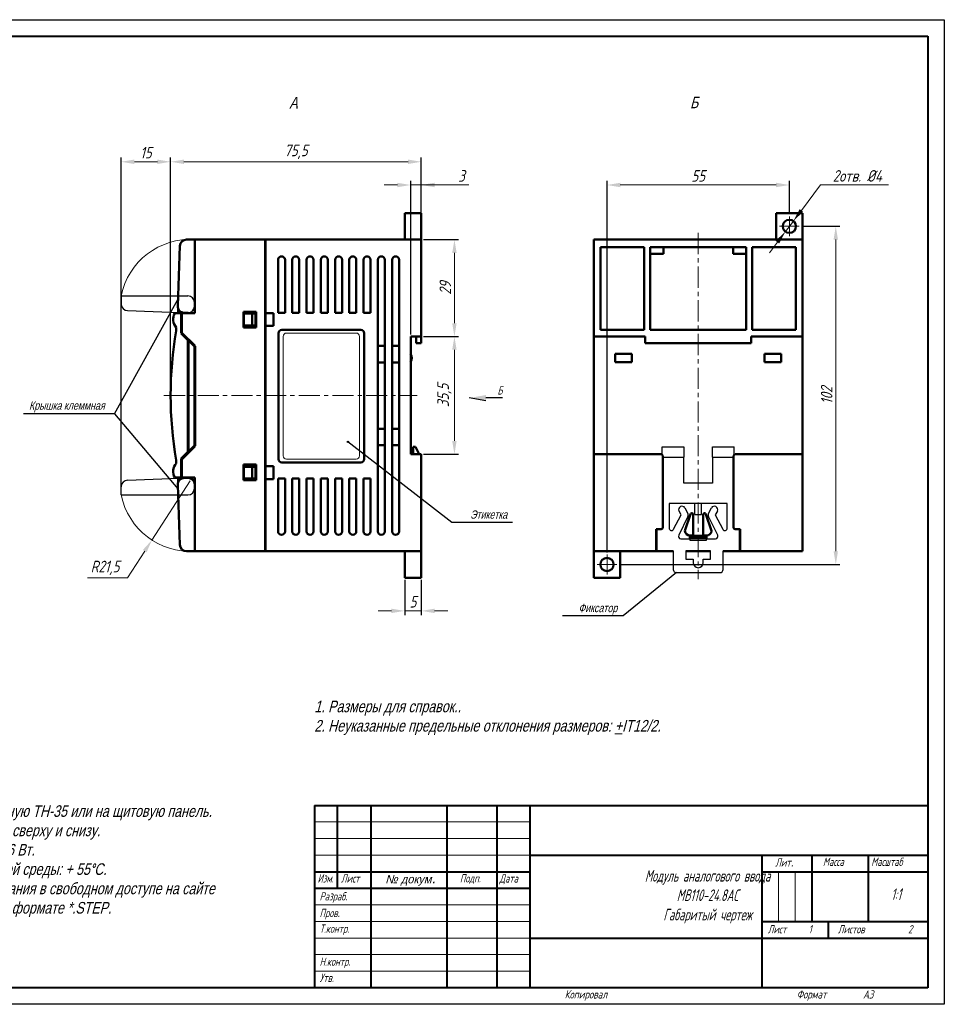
# Model space of a CAD drawing. Header units: millimetres. Extents: x 2171 to 3064, y 1134 to 1531.
# Tile 16 of 43: x 2312 to 2591, y 1134 to 1431. Entities that reach past the tile are written whole.
import ezdxf
from ezdxf.lldxf.tags import DXFTag

# ---------------------------------------------------------------- set-up
doc = ezdxf.new("R2010")
doc.units = ezdxf.units.MM
doc.linetypes.add('CENTER', pattern=[10.16, 6.35, -1.27, 1.27, -1.27])
doc.linetypes.add('K5LT_BASIC', pattern=[0])
for name, color, linetype, lineweight in [('help', 4, 'New Line1', 25), ('main', 5, 'Continuous', 50), ('size', 7, 'Continuous', 20), ('text', 7, 'Continuous', 20), ('ОСЕВЫЕ', 1, 'CENTER', 15)]:
    doc.layers.add(name, color=color, linetype=linetype, lineweight=lineweight)
doc.layers.add('ФОРМАТ', color=7, linetype='Continuous')
doc.styles.add('GOST', font='GOST.shx', dxfattribs={"oblique": 15})
doc.styles.add('gost2304', font='gost_ptb.shx', dxfattribs={"width": 0.8, "oblique": 15, "height": 2.5})
doc.styles.add('K5_TEXTSTYLE', font='win_eskd.shx', dxfattribs={"width": 0.8, "oblique": 15, "height": 3.5})
tags = doc.linetypes.add('New Line1', pattern=[0.8, 0.5, -0.3]).pattern_tags.tags
tags[6:7] = [DXFTag(74, 4), DXFTag(75, 0), DXFTag(340, '0'), DXFTag(46, 1.0), DXFTag(50, 0.0), DXFTag(44, 0.0), DXFTag(45, 0.0)]
tags[4:5] = [DXFTag(74, 4), DXFTag(75, 0), DXFTag(340, '0'), DXFTag(46, 1.0), DXFTag(50, 0.0), DXFTag(44, 0.0), DXFTag(45, 0.0)]
doc.dimstyles.new('ISO-25', dxfattribs={"dimtxt": 3.5, "dimasz": 4, "dimexe": 1.25, "dimexo": 0.625, "dimgap": 1, "dimtad": 1, "dimdec": 1, "dimrnd": 0.5, "dimtxsty": 'K5_TEXTSTYLE', "dimcen": 0, "dimclrd": 256, "dimclre": 256, "dimadec": 0, "dimazin": 2, "dimtfac": 1, "dimtdec": 1, "dimtmove": 0, "dimatfit": 1, "dimfxl": 1, "dimlwd": -1, "dimarcsym": 2})
doc.dimstyles.get("Standard").update_dxf_attribs({"dimtxt": 3.5, "dimasz": 4, "dimexe": 1.25, "dimexo": 0.0625, "dimgap": 1, "dimtad": 1, "dimtoh": 1, "dimrnd": 0.5, "dimtxsty": 'K5_TEXTSTYLE', "dimcen": 0.1, "dimclrd": 256, "dimclre": 256, "dimadec": 0, "dimazin": 2, "dimtfac": 1, "dimtofl": 0, "dimtmove": 0, "dimatfit": 1, "dimfxl": 1, "dimtolj": 1, "dimtzin": 0, "dimlwd": -1, "dimlwe": 20, "dimarcsym": 0})

# ---------------------------------------------------------------- blocks, each defined once
blk = doc.blocks.new('*D5')
at = {"layer": 'Defpoints', "color": 0}
for p in [(2433.06, 1335.15), (2443.06, 1335.15), (2433.06, 1299.65)]:
    blk.add_point(p, dxfattribs=at)
at = {"layer": 'size', "lineweight": -2}
for p, q in [((2433.68, 1335.15), (2444.31, 1335.15)), ((2433.68, 1299.65), (2444.31, 1299.65))]:
    blk.add_line(p, q, dxfattribs=at)
at = {"layer": 'size'}
blk.add_line((2443.06, 1303.65), (2443.06, 1331.15), dxfattribs=at)
for points in [[(2443.72, 1331.15), (2442.39, 1331.15), (2443.06, 1335.15)], [(2442.39, 1303.65), (2443.72, 1303.65), (2443.06, 1299.65)]]:
    blk.add_solid(points, dxfattribs=at)
at = {"layer": 'size', "color": 0, "linetype": 'ByBlock', "ltscale": 100, "insert": (2440.04, 1317.4), "char_height": 3.5, "attachment_point": 5, "rotation": 90, "style": 'GOST'}
blk.add_mtext('35,5', dxfattribs=at)
blk = doc.blocks.new('*D6')
at = {"layer": 'Defpoints', "color": 0}
for p in [(2429.86, 1380.87), (2429.86, 1335.15), (2433.06, 1335.15)]:
    blk.add_point(p, dxfattribs=at)
at = {"layer": 'size', "lineweight": -2}
for p, q in [((2429.86, 1335.78), (2429.86, 1382.12)), ((2433.06, 1335.78), (2433.06, 1382.12))]:
    blk.add_line(p, q, dxfattribs=at)
at = {"layer": 'size'}
for p, q in [((2425.86, 1380.87), (2421.86, 1380.87)), ((2433.06, 1380.87), (2429.86, 1380.87)), ((2433.06, 1380.87), (2447.43, 1380.87)), ((2437.06, 1380.87), (2441.06, 1380.87))]:
    blk.add_line(p, q, dxfattribs=at)
for points in [[(2425.86, 1380.2), (2425.86, 1381.54), (2429.86, 1380.87)], [(2437.06, 1381.54), (2437.06, 1380.2), (2433.06, 1380.87)]]:
    blk.add_solid(points, dxfattribs=at)
at = {"layer": 'size', "color": 0, "linetype": 'ByBlock', "ltscale": 100, "insert": (2445.21, 1383.62), "char_height": 3.5, "attachment_point": 5, "style": 'GOST'}
blk.add_mtext('3', dxfattribs=at)
blk = doc.blocks.new('*D8')
at = {"layer": 'Defpoints', "color": 0}
for p in [(2544.08, 1380.87), (2544.08, 1371.4), (2489.08, 1269.4)]:
    blk.add_point(p, dxfattribs=at)
at = {"layer": 'size', "lineweight": -2}
for p, q in [((2489.08, 1270.03), (2489.08, 1382.12)), ((2544.08, 1372.03), (2544.08, 1382.12))]:
    blk.add_line(p, q, dxfattribs=at)
at = {"layer": 'size'}
blk.add_line((2493.08, 1380.87), (2540.08, 1380.87), dxfattribs=at)
for points in [[(2493.08, 1381.54), (2493.08, 1380.2), (2489.08, 1380.87)], [(2540.08, 1380.2), (2540.08, 1381.54), (2544.08, 1380.87)]]:
    blk.add_solid(points, dxfattribs=at)
at = {"layer": 'size', "color": 0, "linetype": 'ByBlock', "ltscale": 100, "insert": (2516.58, 1383.62), "char_height": 3.5, "attachment_point": 5, "style": 'GOST'}
blk.add_mtext('55', dxfattribs=at)
blk = doc.blocks.new('*D9')
at = {"layer": 'Defpoints', "color": 0}
for p in [(2547.08, 1368.4), (2492.08, 1266.4), (2558.08, 1266.4)]:
    blk.add_point(p, dxfattribs=at)
at = {"layer": 'size', "lineweight": -2}
for p, q in [((2547.7, 1368.4), (2559.33, 1368.4)), ((2492.7, 1266.4), (2559.33, 1266.4))]:
    blk.add_line(p, q, dxfattribs=at)
at = {"layer": 'size'}
blk.add_line((2558.08, 1364.4), (2558.08, 1270.4), dxfattribs=at)
for points in [[(2558.74, 1364.4), (2557.41, 1364.4), (2558.08, 1368.4)], [(2557.41, 1270.4), (2558.74, 1270.4), (2558.08, 1266.4)]]:
    blk.add_solid(points, dxfattribs=at)
at = {"layer": 'size', "color": 0, "linetype": 'ByBlock', "ltscale": 100, "insert": (2555.33, 1317.4), "char_height": 3.5, "attachment_point": 5, "rotation": 90, "style": 'GOST'}
blk.add_mtext('102', dxfattribs=at)
blk = doc.blocks.new('*D12')
at = {"layer": 'Defpoints', "color": 0}
for p in [(2545.28, 1370), (2542.87, 1366.81)]:
    blk.add_point(p, dxfattribs=at)
at = {"layer": 'size', "ltscale": 5}
for p, q in [((2553.5, 1380.87), (2547.69, 1373.19)), ((2573.98, 1380.87), (2553.5, 1380.87)), ((2542.87, 1366.81), (2545.28, 1370)), ((2540.46, 1363.61), (2538.05, 1360.42))]:
    blk.add_line(p, q, dxfattribs=at)
at = {"layer": 'size'}
for points in [[(2547.16, 1373.59), (2548.23, 1372.79), (2545.28, 1370)], [(2540.99, 1363.21), (2539.93, 1364.02), (2542.87, 1366.81)]]:
    blk.add_solid(points, dxfattribs=at)
at = {"layer": 'size', "color": 0, "linetype": 'ByBlock', "ltscale": 100, "insert": (2564.59, 1383.62), "char_height": 3.5, "attachment_point": 5, "style": 'GOST'}
blk.add_mtext('\\A1;2отв. %%c4', dxfattribs=at)
blk = doc.blocks.new('*D71')
at = {"layer": 'Defpoints', "color": 0}
for p in [(2363.37, 1291.63), (2351.82, 1273.77)]:
    blk.add_point(p, dxfattribs=at)
at = {"layer": 'size', "ltscale": 5}
for p, q in [((2363.37, 1291.63), (2351.82, 1273.77)), ((2344.43, 1262.37), (2349.64, 1270.42)), ((2332.39, 1262.37), (2344.43, 1262.37))]:
    blk.add_line(p, q, dxfattribs=at)
at = {"layer": 'size'}
blk.add_solid([(2350.2, 1270.05), (2349.08, 1270.78), (2351.82, 1273.77)], dxfattribs=at)
at = {"layer": 'size', "color": 0, "linetype": 'ByBlock', "ltscale": 100, "insert": (2337.69, 1265.38), "char_height": 3.5, "attachment_point": 5, "style": 'GOST'}
blk.add_mtext('\\A1;R21,5', dxfattribs=at)
blk = doc.blocks.new('*D72')
at = {"layer": 'Defpoints', "color": 0}
for p in [(2357.46, 1387.87), (2357.46, 1317.4), (2342.54, 1287.37)]:
    blk.add_point(p, dxfattribs=at)
at = {"layer": 'size', "lineweight": -2, "ltscale": 5}
for p, q in [((2342.54, 1287.99), (2342.54, 1389.12)), ((2357.46, 1318.03), (2357.46, 1389.12))]:
    blk.add_line(p, q, dxfattribs=at)
at = {"layer": 'size', "ltscale": 5}
blk.add_line((2346.54, 1387.87), (2353.46, 1387.87), dxfattribs=at)
at = {"layer": 'size'}
for points in [[(2346.54, 1388.54), (2346.54, 1387.2), (2342.54, 1387.87)], [(2353.46, 1387.2), (2353.46, 1388.54), (2357.46, 1387.87)]]:
    blk.add_solid(points, dxfattribs=at)
at = {"layer": 'size', "color": 0, "linetype": 'ByBlock', "ltscale": 100, "insert": (2350, 1390.62), "char_height": 3.5, "attachment_point": 5, "style": 'GOST'}
blk.add_mtext('15', dxfattribs=at)
blk = doc.blocks.new('*D73')
at = {"layer": 'Defpoints', "color": 0}
for p in [(2433.06, 1387.87), (2433.06, 1372.4), (2357.46, 1317.4)]:
    blk.add_point(p, dxfattribs=at)
at = {"layer": 'size', "lineweight": -2, "ltscale": 5}
for p, q in [((2357.46, 1318.03), (2357.46, 1389.12)), ((2433.06, 1373.03), (2433.06, 1389.12))]:
    blk.add_line(p, q, dxfattribs=at)
at = {"layer": 'size', "ltscale": 5}
blk.add_line((2361.46, 1387.87), (2429.06, 1387.87), dxfattribs=at)
at = {"layer": 'size'}
for points in [[(2361.46, 1388.54), (2361.46, 1387.2), (2357.46, 1387.87)], [(2429.06, 1387.2), (2429.06, 1388.54), (2433.06, 1387.87)]]:
    blk.add_solid(points, dxfattribs=at)
at = {"layer": 'size', "color": 0, "linetype": 'ByBlock', "ltscale": 100, "insert": (2395.26, 1390.88), "char_height": 3.5, "attachment_point": 5, "style": 'GOST'}
blk.add_mtext('75,5', dxfattribs=at)
blk = doc.blocks.new('*D74')
at = {"layer": 'Defpoints', "color": 0}
for p in [(2428.06, 1262.4), (2433.06, 1262.4), (2433.06, 1252.4)]:
    blk.add_point(p, dxfattribs=at)
at = {"layer": 'size', "lineweight": -2, "ltscale": 5}
for p, q in [((2428.06, 1261.78), (2428.06, 1251.15)), ((2433.06, 1261.78), (2433.06, 1251.15))]:
    blk.add_line(p, q, dxfattribs=at)
at = {"layer": 'size', "ltscale": 5}
for p, q in [((2424.06, 1252.4), (2420.06, 1252.4)), ((2428.06, 1252.4), (2433.06, 1252.4)), ((2437.06, 1252.4), (2441.06, 1252.4))]:
    blk.add_line(p, q, dxfattribs=at)
at = {"layer": 'size'}
for points in [[(2424.06, 1251.74), (2424.06, 1253.07), (2428.06, 1252.4)], [(2437.06, 1253.07), (2437.06, 1251.74), (2433.06, 1252.4)]]:
    blk.add_solid(points, dxfattribs=at)
at = {"layer": 'size', "color": 0, "linetype": 'ByBlock', "ltscale": 100, "insert": (2430.56, 1255.15), "char_height": 3.5, "attachment_point": 5, "style": 'GOST'}
blk.add_mtext('5', dxfattribs=at)
blk = doc.blocks.new('*D109')
at = {"layer": 'Defpoints', "color": 0}
for p in [(2433.06, 1364.4), (2433.06, 1335.15), (2443.06, 1335.15)]:
    blk.add_point(p, dxfattribs=at)
at = {"layer": 'size', "linetype": 'ByBlock', "lineweight": -2}
for p, q in [((2433.68, 1364.4), (2444.31, 1364.4)), ((2433.68, 1335.15), (2444.31, 1335.15))]:
    blk.add_line(p, q, dxfattribs=at)
at = {"layer": 'size'}
blk.add_line((2443.06, 1360.4), (2443.06, 1339.15), dxfattribs=at)
for points in [[(2443.72, 1360.4), (2442.39, 1360.4), (2443.06, 1364.4)], [(2442.39, 1339.15), (2443.72, 1339.15), (2443.06, 1335.15)]]:
    blk.add_solid(points, dxfattribs=at)
at = {"layer": 'size', "color": 0, "linetype": 'ByBlock', "ltscale": 100, "insert": (2440.31, 1349.78), "char_height": 3.5, "attachment_point": 5, "rotation": 90, "style": 'GOST'}
blk.add_mtext('29', dxfattribs=at)

msp = doc.modelspace()

# ---------------------------------------------------------------- hatches: boundary and pattern name
at = {"layer": 'help', "lineweight": 25, "ltscale": 5}
h = msp.add_hatch(color=256, dxfattribs=at)
h.dxf.hatch_style = 1
h.paths.add_polyline_path([(2410.73, 1303.371, 1), (2411.13, 1303.371, 1)])
at = {"layer": 'size', "lineweight": 25, "ltscale": 5}
h = msp.add_hatch(color=256, dxfattribs=at)
h.dxf.hatch_style = 1
h.paths.add_polyline_path([(2452.545, 1315.74), (2447.545, 1316.62), (2452.545, 1317.5)])

# ---------------------------------------------------------------- linework, layer by layer
at = {"layer": 'help', "linetype": 'ByBlock', "ltscale": 5}
msp.add_line((2340.56, 1311.838), (2359.67, 1346.287), dxfattribs=at)
at = {"layer": 'help', "linetype": 'ByBlock', "lineweight": -2, "ltscale": 2}
for p, q in [((2340.56, 1311.838), (2313.071, 1311.838)), ((2460.584, 1279.092), (2442.274, 1279.092)), ((2510.076, 1263.933), (2493.958, 1250.903)), ((2493.958, 1250.903), (2475.665, 1250.903))]:
    msp.add_line(p, q, dxfattribs=at)
at = {"layer": 'help', "linetype": 'ByBlock'}
for p, q in [((2340.56, 1311.838), (2359.646, 1289.177)), ((2442.274, 1279.092), (2410.93, 1303.371))]:
    msp.add_line(p, q, dxfattribs=at)
at = {"layer": 'help', "linetype": 'ByBlock', "lineweight": 25, "ltscale": 5}
msp.add_circle((2410.93, 1303.371), 0.2, dxfattribs=at)
at = {"layer": 'main'}
for p, q in [((2428.057, 1364.402), (2428.057, 1372.402)), ((2433.057, 1372.402), (2428.057, 1372.402)), ((2433.057, 1369.872), (2433.057, 1372.402)), ((2540.076, 1372.402), (2548.076, 1372.402)), ((2540.076, 1372.402), (2540.076, 1364.402)), ((2548.076, 1335.152), (2548.076, 1372.402)), ((2433.057, 1364.402), (2433.057, 1369.872)), ((2364.726, 1364.402), (2362.255, 1364.402)), ((2364.726, 1342.202), (2364.726, 1364.402)), ((2433.057, 1364.402), (2364.726, 1364.402)), ((2385.926, 1362.402), (2385.926, 1364.402)), ((2385.926, 1364.125), (2386, 1364.125)), ((2386, 1364.125), (2386, 1362.125)), ((2386.026, 1364.402), (2386.026, 1363.402)), ((2386.026, 1342.252), (2386.026, 1363.402)), ((2433.057, 1335.152), (2433.057, 1364.402)), ((2485.076, 1364.402), (2548.076, 1364.402)), ((2485.076, 1335.152), (2485.076, 1364.402)), ((2360.256, 1362.475), (2359.601, 1344.375)), ((2385.926, 1362.402), (2385.926, 1272.402)), ((2386.026, 1362.002), (2385.926, 1362.002)), ((2386, 1362.125), (2386.026, 1362.125)), ((2487.076, 1362.152), (2500.276, 1362.152)), ((2487.076, 1337.152), (2487.076, 1362.152)), ((2500.276, 1362.152), (2500.276, 1337.152)), ((2502.076, 1362.152), (2531.076, 1362.152)), ((2502.076, 1337.152), (2502.076, 1362.152)), ((2506.076, 1362.152), (2506.076, 1360.152)), ((2527.076, 1360.152), (2527.076, 1362.152)), ((2531.076, 1362.152), (2531.076, 1337.152)), ((2532.876, 1362.152), (2546.076, 1362.152)), ((2532.876, 1337.152), (2532.876, 1362.152)), ((2546.076, 1362.152), (2546.076, 1337.152)), ((2389.858, 1358.293), (2389.858, 1342.343)), ((2391.958, 1342.343), (2391.958, 1358.293)), ((2394.158, 1358.293), (2394.158, 1342.343)), ((2396.258, 1342.343), (2396.258, 1358.293)), ((2398.458, 1358.293), (2398.458, 1342.343)), ((2400.558, 1342.343), (2400.558, 1358.293)), ((2402.758, 1358.293), (2402.758, 1342.343)), ((2404.858, 1342.343), (2404.858, 1358.293)), ((2407.058, 1358.293), (2407.058, 1342.343)), ((2409.158, 1342.343), (2409.158, 1358.293)), ((2411.358, 1358.293), (2411.358, 1342.343)), ((2413.458, 1342.343), (2413.458, 1358.293)), ((2415.658, 1358.293), (2415.658, 1342.343)), ((2417.758, 1342.343), (2417.758, 1358.293)), ((2419.958, 1358.293), (2419.958, 1276.393)), ((2422.058, 1276.393), (2422.058, 1358.293)), ((2424.258, 1358.293), (2424.258, 1276.393)), ((2426.358, 1276.393), (2426.358, 1358.293)), ((2506.076, 1360.152), (2502.076, 1360.152)), ((2531.076, 1360.152), (2527.076, 1360.152)), ((2359.726, 1343.603), (2359.726, 1342.202)), ((2364.726, 1342.202), (2358.726, 1342.202)), ((2386.026, 1338.352), (2386.026, 1342.252)), ((2386.026, 1342.252), (2388.526, 1342.252)), ((2388.526, 1338.352), (2388.526, 1342.252)), ((2389.858, 1342.343), (2391.958, 1342.343)), ((2394.158, 1342.343), (2396.258, 1342.343)), ((2398.458, 1342.343), (2400.558, 1342.343)), ((2402.758, 1342.343), (2404.858, 1342.343)), ((2407.058, 1342.343), (2409.158, 1342.343)), ((2411.358, 1342.343), (2413.458, 1342.343)), ((2415.658, 1342.343), (2417.758, 1342.343)), ((2359.157, 1337.902), (2359.157, 1336.902)), ((2386.026, 1296.052), (2386.026, 1338.552)), ((2388.526, 1338.352), (2386.026, 1338.352)), ((2414.826, 1337.202), (2391.026, 1337.202)), ((2500.276, 1337.152), (2487.076, 1337.152)), ((2531.076, 1337.152), (2502.076, 1337.152)), ((2546.076, 1337.152), (2532.876, 1337.152)), ((2390.026, 1336.202), (2390.026, 1298.202)), ((2415.826, 1298.202), (2415.826, 1336.202)), ((2429.858, 1299.652), (2429.858, 1335.152)), ((2429.858, 1335.152), (2433.057, 1335.152)), ((2431.557, 1333.652), (2431.557, 1335.152)), ((2431.557, 1333.152), (2431.557, 1333.652)), ((2433.057, 1333.652), (2433.057, 1335.152)), ((2433.057, 1333.152), (2433.057, 1333.652)), ((2500.576, 1335.152), (2485.076, 1335.152)), ((2485.076, 1299.652), (2485.076, 1335.152)), ((2500.576, 1333.652), (2500.576, 1335.152)), ((2500.576, 1333.152), (2500.576, 1333.652)), ((2548.076, 1335.152), (2532.576, 1335.152)), ((2532.576, 1335.152), (2532.576, 1333.652)), ((2532.576, 1333.652), (2532.576, 1333.152)), ((2548.076, 1299.652), (2548.076, 1335.152)), ((2419.958, 1332.343), (2422.058, 1332.343)), ((2424.258, 1332.343), (2426.358, 1332.343)), ((2431.557, 1333.152), (2433.057, 1333.152)), ((2501.076, 1333.152), (2500.576, 1333.152)), ((2501.076, 1333.152), (2532.076, 1333.152)), ((2532.576, 1333.152), (2532.076, 1333.152)), ((2491.576, 1329.902), (2496.576, 1329.902)), ((2491.576, 1329.902), (2491.576, 1327.402)), ((2496.576, 1329.902), (2496.576, 1327.402)), ((2536.576, 1329.902), (2536.576, 1327.402)), ((2536.576, 1329.902), (2541.576, 1329.902)), ((2541.576, 1329.902), (2541.576, 1327.402)), ((2422.058, 1327.343), (2419.958, 1327.343)), ((2426.358, 1327.343), (2424.258, 1327.343)), ((2491.576, 1327.402), (2496.576, 1327.402)), ((2536.576, 1327.402), (2541.576, 1327.402)), ((2357.667, 1324.108), (2357.657, 1324.109)), ((2419.958, 1307.343), (2422.058, 1307.343)), ((2424.258, 1307.343), (2426.358, 1307.343)), ((2422.058, 1302.343), (2419.958, 1302.343)), ((2426.358, 1302.343), (2424.258, 1302.343)), ((2430.657, 1301.933), (2430.657, 1299.652)), ((2431.357, 1301.933), (2430.657, 1301.933)), ((2432.427, 1299.652), (2431.357, 1301.933)), ((2359.157, 1297.902), (2359.157, 1296.902)), ((2433.057, 1299.652), (2429.858, 1299.652)), ((2433.057, 1270.402), (2433.057, 1299.652)), ((2485.076, 1299.652), (2505.376, 1299.652)), ((2485.076, 1262.402), (2485.076, 1299.652)), ((2505.876, 1299.152), (2505.876, 1277.533)), ((2527.276, 1277.533), (2527.276, 1299.152)), ((2527.776, 1299.652), (2548.076, 1299.652)), ((2548.076, 1270.402), (2548.076, 1299.652)), ((2386.026, 1292.152), (2386.026, 1296.052)), ((2386.026, 1296.052), (2388.526, 1296.052)), ((2388.526, 1292.152), (2388.526, 1296.052)), ((2391.026, 1297.202), (2414.826, 1297.202)), ((2358.726, 1292.602), (2364.726, 1292.602)), ((2359.726, 1292.602), (2359.726, 1291.202)), ((2361.6, 1292.502), (2362.726, 1292.502)), ((2364.726, 1292.602), (2364.726, 1270.402)), ((2388.526, 1292.152), (2386.026, 1292.152)), ((2386.026, 1271.202), (2386.026, 1292.152)), ((2391.958, 1292.343), (2389.858, 1292.343)), ((2389.858, 1292.343), (2389.858, 1276.393)), ((2391.958, 1276.393), (2391.958, 1292.343)), ((2394.158, 1292.343), (2394.158, 1276.393)), ((2396.258, 1292.343), (2394.158, 1292.343)), ((2396.258, 1276.393), (2396.258, 1292.343)), ((2400.558, 1292.343), (2398.458, 1292.343)), ((2398.458, 1292.343), (2398.458, 1276.393)), ((2400.558, 1276.393), (2400.558, 1292.343)), ((2404.858, 1292.343), (2402.758, 1292.343)), ((2402.758, 1292.343), (2402.758, 1276.393)), ((2404.858, 1276.393), (2404.858, 1292.343)), ((2407.058, 1292.343), (2407.058, 1276.393)), ((2409.158, 1292.343), (2407.058, 1292.343)), ((2409.158, 1276.393), (2409.158, 1292.343)), ((2411.358, 1292.343), (2411.358, 1276.393)), ((2413.458, 1292.343), (2411.358, 1292.343)), ((2413.458, 1276.393), (2413.458, 1292.343)), ((2417.758, 1292.343), (2415.658, 1292.343)), ((2415.658, 1292.343), (2415.658, 1276.393)), ((2417.758, 1276.393), (2417.758, 1292.343)), ((2360.256, 1272.33), (2359.601, 1290.43)), ((2364.726, 1290.502), (2364.726, 1270.402)), ((2359.726, 1286.977), (2359.726, 1286.602)), ((2359.74, 1286.602), (2359.726, 1286.602)), ((2503.876, 1277.033), (2503.876, 1270.402)), ((2505.376, 1277.033), (2503.876, 1277.033)), ((2529.276, 1277.033), (2527.776, 1277.033)), ((2529.276, 1270.402), (2529.276, 1277.033)), ((2386.026, 1272.802), (2385.926, 1272.802)), ((2385.926, 1270.402), (2385.926, 1272.402)), ((2386, 1272.702), (2386, 1270.702)), ((2386, 1272.702), (2386.026, 1272.702)), ((2386.026, 1271.402), (2386.026, 1270.402)), ((2364.726, 1270.402), (2362.255, 1270.402)), ((2364.726, 1270.402), (2433.057, 1270.402)), ((2385.926, 1270.702), (2386, 1270.702)), ((2428.057, 1270.402), (2428.057, 1262.402)), ((2433.057, 1270.402), (2433.057, 1262.402)), ((2485.076, 1270.402), (2503.876, 1270.402)), ((2493.076, 1262.402), (2493.076, 1270.402)), ((2503.876, 1270.402), (2509.076, 1270.402)), ((2512.826, 1270.402), (2520.326, 1270.402)), ((2524.076, 1270.402), (2529.276, 1270.402)), ((2529.276, 1270.402), (2548.076, 1270.402)), ((2433.057, 1262.402), (2428.057, 1262.402)), ((2433.057, 1264.933), (2433.057, 1263.933)), ((2493.076, 1262.402), (2485.076, 1262.402))]:
    msp.add_line(p, q, dxfattribs=at)
at = {"layer": 'main', "linetype": 'New Line1', "lineweight": 25, "ltscale": 5}
for p, q in [((2342.536, 1347.437), (2342.536, 1344.966)), ((2342.536, 1347.437), (2362.635, 1347.437)), ((2364.636, 1344.311), (2364.636, 1345.437)), ((2344.463, 1342.967), (2362.563, 1342.312)), ((2505.726, 1301.933), (2512.276, 1301.933)), ((2505.726, 1299.509), (2505.726, 1301.933)), ((2512.276, 1301.933), (2512.276, 1298.733)), ((2520.876, 1301.933), (2527.426, 1301.933)), ((2520.876, 1298.733), (2520.876, 1301.933)), ((2527.426, 1299.509), (2527.426, 1301.933)), ((2505.876, 1298.733), (2512.276, 1298.733)), ((2512.276, 1290.933), (2512.276, 1298.733)), ((2520.876, 1298.733), (2520.876, 1290.933)), ((2520.876, 1298.733), (2527.276, 1298.733)), ((2344.463, 1291.837), (2362.563, 1292.492)), ((2342.536, 1287.367), (2342.536, 1289.839)), ((2364.636, 1290.494), (2364.636, 1289.367)), ((2520.876, 1290.933), (2512.276, 1290.933)), ((2342.536, 1287.367), (2362.635, 1287.367)), ((2525.326, 1284.833), (2507.826, 1284.833)), ((2507.826, 1284.833), (2507.826, 1277.333)), ((2512.561, 1283.448), (2513.452, 1281.758)), ((2515.576, 1281.433), (2515.576, 1284.833)), ((2517.576, 1281.433), (2517.576, 1284.833)), ((2519.7, 1281.758), (2520.591, 1283.448)), ((2525.326, 1277.333), (2525.326, 1284.833)), ((2509.145, 1277.008), (2511.415, 1281.332)), ((2513.484, 1280.891), (2510.696, 1275.193)), ((2511.415, 1281.332), (2510.791, 1282.516)), ((2515.576, 1281.433), (2517.576, 1281.433)), ((2522.456, 1275.193), (2519.668, 1280.891)), ((2522.36, 1282.516), (2521.736, 1281.332)), ((2521.736, 1281.332), (2524.007, 1277.008)), ((2505.726, 1277.176), (2505.726, 1277.033)), ((2527.426, 1277.033), (2527.426, 1277.176)), ((2504.076, 1277.033), (2504.076, 1270.533)), ((2505.376, 1277.033), (2505.726, 1277.033)), ((2511.316, 1274.167), (2514.026, 1274.167)), ((2514.026, 1274.167), (2514.026, 1273.769)), ((2519.126, 1273.769), (2519.126, 1274.167)), ((2519.126, 1274.167), (2521.836, 1274.167)), ((2527.426, 1277.033), (2527.776, 1277.033)), ((2529.076, 1270.533), (2529.076, 1277.033)), ((2514.026, 1273.769), (2519.126, 1273.769)), ((2504.076, 1270.533), (2509.076, 1270.533)), ((2509.076, 1270.533), (2509.076, 1264.933)), ((2520.326, 1270.533), (2512.826, 1270.533)), ((2512.826, 1270.533), (2512.826, 1268.033)), ((2520.326, 1268.033), (2520.326, 1270.533)), ((2524.076, 1270.533), (2529.076, 1270.533)), ((2524.076, 1264.933), (2524.076, 1270.533)), ((2512.826, 1268.033), (2515.076, 1268.033)), ((2515.076, 1268.033), (2515.076, 1266.933)), ((2518.076, 1268.033), (2520.326, 1268.033)), ((2518.076, 1266.933), (2518.076, 1268.033)), ((2510.076, 1263.933), (2523.076, 1263.933))]:
    msp.add_line(p, q, dxfattribs=at)
at = {"layer": 'main', "color": 5}
for p, q in [((2379.426, 1342.602), (2379.426, 1337.852)), ((2383.226, 1342.602), (2379.426, 1342.602)), ((2383.226, 1337.852), (2383.226, 1342.602)), ((2379.526, 1338.502), (2379.526, 1342.102)), ((2382.026, 1342.102), (2379.526, 1342.102)), ((2383.026, 1342.102), (2382.026, 1342.102)), ((2382.026, 1338.502), (2382.026, 1342.102)), ((2383.026, 1338.502), (2383.026, 1342.102)), ((2379.426, 1337.852), (2383.226, 1337.852)), ((2379.526, 1338.502), (2382.026, 1338.502)), ((2382.026, 1338.502), (2383.026, 1338.502)), ((2383.226, 1296.552), (2379.426, 1296.552)), ((2379.426, 1296.552), (2379.426, 1291.802)), ((2382.026, 1295.902), (2379.526, 1295.902)), ((2379.526, 1292.302), (2379.526, 1295.902)), ((2383.026, 1295.902), (2382.026, 1295.902)), ((2382.026, 1292.302), (2382.026, 1295.902)), ((2383.026, 1292.302), (2383.026, 1295.902)), ((2383.226, 1291.802), (2383.226, 1296.552)), ((2379.526, 1292.302), (2382.026, 1292.302)), ((2382.026, 1292.302), (2383.026, 1292.302)), ((2379.426, 1291.802), (2383.226, 1291.802))]:
    msp.add_line(p, q, dxfattribs=at)
at = {"layer": 'main', "color": 5, "linetype": 'K5LT_BASIC', "lineweight": 60}
for p, q in [((2360.726, 1336.16), (2360.726, 1342.202)), ((2364.726, 1332.202), (2360.726, 1336.202)), ((2362.726, 1334.16), (2360.726, 1336.16)), ((2362.726, 1300.26), (2362.726, 1334.16)), ((2364.726, 1302.202), (2364.726, 1332.202)), ((2360.726, 1298.202), (2364.726, 1302.202)), ((2360.726, 1298.26), (2362.726, 1300.26)), ((2360.726, 1298.26), (2360.726, 1292.713)), ((2360.726, 1292.202), (2360.726, 1298.202))]:
    msp.add_line(p, q, dxfattribs=at)
at = {"layer": 'main', "ltscale": 5}
msp.add_line((2361.6, 1342.302), (2362.726, 1342.302), dxfattribs=at)
at = {"layer": 'main', "lineweight": 50, "ltscale": 5}
for p, q in [((2514.248, 1281.606), (2512.576, 1276.56)), ((2515.076, 1275.102), (2515.076, 1281.602)), ((2518.076, 1281.602), (2518.076, 1275.102)), ((2520.576, 1276.56), (2518.905, 1281.606)), ((2514.076, 1275.102), (2515.076, 1275.102)), ((2519.076, 1275.051), (2514.076, 1275.051)), ((2514.076, 1275.051), (2514.076, 1274.302)), ((2514.076, 1274.302), (2519.076, 1274.302)), ((2518.076, 1275.102), (2519.076, 1275.102)), ((2519.076, 1274.302), (2519.076, 1275.051))]:
    msp.add_line(p, q, dxfattribs=at)
at = {"layer": 'main', "flags": 128}
msp.add_lwpolyline([(2357.864, 1326.85), (2357.859, 1326.85), (2357.854, 1326.851)], dxfattribs=at)
at = {"layer": 'main'}
for centre in [(2544.076, 1368.402), (2489.076, 1266.402)]:
    msp.add_circle(centre, 2, dxfattribs=at)
for centre, radius, start, end in [((2362.255, 1362.402), 2, 90, 177.92685), ((2390.908, 1358.293), 1.05, 0, 180), ((2395.208, 1358.293), 1.05, 0, 180), ((2399.508, 1358.293), 1.05, 0, 180), ((2403.808, 1358.293), 1.05, 0, 180), ((2408.108, 1358.293), 1.05, 0, 180), ((2412.408, 1358.293), 1.05, 0, 180), ((2416.708, 1358.293), 1.05, 0, 180), ((2421.008, 1358.293), 1.05, 0, 180), ((2425.308, 1358.293), 1.05, 0, 180), ((2361.6, 1344.302), 2, 177.92685, 270), ((2361.78, 1340.337), 3.579, 148.59002, 222.87093), ((2470.146, 1317.402), 112.688, 170.03516, 189.96484), ((2391.026, 1336.202), 1, 90, 180), ((2414.826, 1336.202), 1, 0, 90), ((2501.076, 1333.652), 0.5, 180, 270), ((2532.076, 1333.652), 0.5, 270, 360), ((2427.425, 1328.652), 2.735, 332.80138, 27.19862), ((2391.026, 1298.202), 1, 180, 270), ((2414.826, 1298.202), 1, 270, 0), ((2505.376, 1299.152), 0.5, 0, 90), ((2527.776, 1299.152), 0.5, 90, 180), ((2361.78, 1294.467), 3.579, 137.12907, 211.40998), ((2361.6, 1290.502), 2, 90, 182.07315), ((2362.726, 1290.502), 2, 0, 90), ((2505.376, 1277.533), 0.5, 270, 0), ((2527.776, 1277.533), 0.5, 180, 270), ((2390.908, 1276.393), 1.05, 180, 0), ((2395.208, 1276.393), 1.05, 180, 0), ((2399.508, 1276.393), 1.05, 180, 0), ((2403.808, 1276.393), 1.05, 180, 0), ((2408.108, 1276.393), 1.05, 180, 0), ((2412.408, 1276.393), 1.05, 180, 0), ((2416.708, 1276.393), 1.05, 180, 0), ((2421.008, 1276.393), 1.05, 180, 0), ((2425.308, 1276.393), 1.05, 180, 0), ((2362.255, 1272.402), 2, 182.07315, 270)]:
    msp.add_arc(centre, radius, start, end, dxfattribs=at)
at = {"layer": 'main', "linetype": 'New Line1', "lineweight": 25, "ltscale": 5}
for centre, radius, start, end in [((2362.636, 1345.437), 2, 0, 90), ((2344.536, 1344.966), 2, 180, 267.92685), ((2362.636, 1344.311), 2, 267.92685, 0), ((2362.726, 1344.302), 2, 270, 0), ((2362.636, 1290.494), 2, 0, 92.07315), ((2344.536, 1289.839), 2, 92.07315, 180), ((2362.636, 1289.367), 2, 270, 0), ((2511.676, 1282.982), 1, 27.79203, 207.79203), ((2521.475, 1282.982), 1, 332.20797, 152.20797), ((2512.567, 1281.291), 1, 336.41483, 27.79203), ((2520.584, 1281.291), 1, 152.20797, 203.58517), ((2508.526, 1277.333), 0.7, 180, 332.30013), ((2524.626, 1277.333), 0.7, 207.69987, 0), ((2511.316, 1274.867), 0.7, 152.30013, 270), ((2521.836, 1274.867), 0.7, 270, 27.69987), ((2516.576, 1266.933), 1.5, 180, 0), ((2510.076, 1264.933), 1, 180, 270), ((2523.076, 1264.933), 1, 270, 0)]:
    msp.add_arc(centre, radius, start, end, dxfattribs=at)
at = {"layer": 'main', "lineweight": 50, "ltscale": 5}
for centre, radius, start, end in [((2514.661, 1281.465), 0.437, 18.27355, 161.15338), ((2518.491, 1281.465), 0.437, 18.84662, 161.72645), ((2514.093, 1276.62), 1.518, 182.27694, 269.36226), ((2519.059, 1276.62), 1.518, 270.63774, 357.72306)]:
    msp.add_arc(centre, radius, start, end, dxfattribs=at)
at = {"layer": 'size', "lineweight": 25, "ltscale": 5}
for p, q in [((2452.545, 1315.74), (2447.545, 1316.62)), ((2457.545, 1316.62), (2452.545, 1316.62))]:
    msp.add_line(p, q, dxfattribs=at)
at = {"layer": 'size', "linetype": 'New Line1', "ltscale": 5}
for centre, start, end in [((2363.375, 1343.175), 86.35782, 168.44061), ((2363.375, 1291.63), 191.55939, 273.64218)]:
    msp.add_arc(centre, 21.27, start, end, dxfattribs=at)
at = {"layer": 'text'}
msp.add_open_spline([(2413.426, 1298.202), (2413.977, 1298.202), (2414.426, 1298.651), (2414.426, 1299.202), (2414.426, 1299.202), (2414.426, 1299.202), (2414.426, 1335.202), (2414.426, 1335.202), (2414.426, 1335.202), (2414.426, 1335.753), (2413.977, 1336.202), (2413.426, 1336.202), (2413.426, 1336.202), (2413.426, 1336.202), (2392.426, 1336.202), (2392.426, 1336.202), (2392.426, 1336.202), (2391.875, 1336.202), (2391.426, 1335.753), (2391.426, 1335.202), (2391.426, 1335.202), (2391.426, 1335.202), (2391.426, 1299.202), (2391.426, 1299.202), (2391.426, 1299.202), (2391.426, 1298.651), (2391.875, 1298.202), (2392.426, 1298.202), (2392.426, 1298.202), (2392.426, 1298.202), (2413.426, 1298.202), (2413.426, 1298.202)], degree=3, knots=[0, 0, 0, 0, 0.125, 0.125, 0.125, 0.125, 0.25, 0.25, 0.25, 0.25, 0.375, 0.375, 0.375, 0.375, 0.5, 0.5, 0.5, 0.5, 0.625, 0.625, 0.625, 0.625, 0.75, 0.75, 0.75, 0.75, 0.875, 0.875, 0.875, 0.875, 1, 1, 1, 1], dxfattribs=at)
msp.add_open_spline([(2413.426, 1298.202), (2413.977, 1298.202), (2414.426, 1298.651), (2414.426, 1299.202), (2414.426, 1299.202), (2414.426, 1299.202), (2414.426, 1335.202), (2414.426, 1335.202), (2414.426, 1335.202), (2414.426, 1335.753), (2413.977, 1336.202), (2413.426, 1336.202), (2413.426, 1336.202), (2413.426, 1336.202), (2392.426, 1336.202), (2392.426, 1336.202), (2392.426, 1336.202), (2391.875, 1336.202), (2391.426, 1335.753), (2391.426, 1335.202), (2391.426, 1335.202), (2391.426, 1335.202), (2391.426, 1299.202), (2391.426, 1299.202), (2391.426, 1299.202), (2391.426, 1298.651), (2391.875, 1298.202), (2392.426, 1298.202), (2392.426, 1298.202), (2392.426, 1298.202), (2413.426, 1298.202), (2413.426, 1298.202)], degree=3, knots=[0, 0, 0, 0, 0.125, 0.125, 0.125, 0.125, 0.25, 0.25, 0.25, 0.25, 0.375, 0.375, 0.375, 0.375, 0.5, 0.5, 0.5, 0.5, 0.625, 0.625, 0.625, 0.625, 0.75, 0.75, 0.75, 0.75, 0.875, 0.875, 0.875, 0.875, 1, 1, 1, 1], dxfattribs=at)
at = {"layer": 'ОСЕВЫЕ', "ltscale": 5}
for p, q in [((2544.076, 1371.402), (2544.076, 1365.402)), ((2541.076, 1368.402), (2547.076, 1368.402)), ((2489.076, 1269.402), (2489.076, 1263.402)), ((2486.076, 1266.402), (2492.076, 1266.402))]:
    msp.add_line(p, q, dxfattribs=at)
at = {"layer": 'ОСЕВЫЕ'}
for p, q in [((2516.576, 1366.402), (2516.576, 1261.933)), ((2355.46, 1317.402), (2431.858, 1317.402))]:
    msp.add_line(p, q, dxfattribs=at)
at = {"layer": 'ФОРМАТ', "linetype": 'ByBlock', "ltscale": 5}
for p, q in [((2170.806, 1430.729), (2590.806, 1430.729)), ((2590.806, 1430.729), (2590.806, 1133.729)), ((2590.806, 1133.729), (2170.806, 1133.729))]:
    msp.add_line(p, q, dxfattribs=at)
at = {"layer": 'ФОРМАТ', "linetype": 'ByBlock', "lineweight": 40, "ltscale": 5}
for p, q in [((2178.806, 1425.729), (2585.806, 1425.729)), ((2585.806, 1425.729), (2585.806, 1138.729)), ((2585.806, 1138.729), (2178.806, 1138.729))]:
    msp.add_line(p, q, dxfattribs=at)
at = {"layer": 'ФОРМАТ', "linetype": 'Continuous', "lineweight": 40}
for p, q in [((2400.806, 1193.729), (2585.806, 1193.729)), ((2400.806, 1193.729), (2400.806, 1138.729)), ((2407.806, 1168.729), (2407.806, 1193.729)), ((2417.806, 1193.729), (2417.806, 1138.729)), ((2440.806, 1193.729), (2440.806, 1138.729)), ((2455.806, 1193.729), (2455.806, 1138.729)), ((2465.806, 1193.729), (2465.806, 1138.729)), ((2465.806, 1178.729), (2585.806, 1178.729)), ((2535.806, 1178.729), (2535.806, 1138.729)), ((2550.806, 1178.729), (2550.806, 1158.729)), ((2567.806, 1178.729), (2567.806, 1158.729)), ((2400.806, 1173.729), (2465.806, 1173.729)), ((2535.806, 1173.729), (2585.806, 1173.729)), ((2400.806, 1168.729), (2465.806, 1168.729)), ((2535.806, 1158.729), (2585.806, 1158.729)), ((2555.806, 1158.729), (2555.806, 1153.729)), ((2465.806, 1153.729), (2585.806, 1153.729))]:
    msp.add_line(p, q, dxfattribs=at)
at = {"layer": 'ФОРМАТ', "linetype": 'Continuous', "lineweight": 0}
for p, q in [((2400.806, 1188.729), (2465.806, 1188.729)), ((2400.806, 1183.729), (2465.806, 1183.729)), ((2400.806, 1178.729), (2465.806, 1178.729)), ((2540.806, 1173.729), (2540.806, 1158.729)), ((2545.806, 1173.729), (2545.806, 1158.729)), ((2400.806, 1163.729), (2465.806, 1163.729)), ((2400.806, 1158.729), (2465.806, 1158.729)), ((2400.806, 1153.729), (2465.806, 1153.729)), ((2400.806, 1148.729), (2465.806, 1148.729)), ((2400.806, 1143.729), (2465.806, 1143.729))]:
    msp.add_line(p, q, dxfattribs=at)

# ---------------------------------------------------------------- texts
at = {"layer": 'help', "linetype": 'ByBlock', "lineweight": -2, "ltscale": 2, "char_height": 2.5, "attachment_point": 3, "style": 'K5_TEXTSTYLE'}
for s, width, insert in [('Крышка клеммная', 29.09335, (2337.578, 1315.584)), ('Этикетка', 16.72843, (2458.986, 1282.706)), ('Фиксатор', 24.13787, (2492.183, 1254.517))]:
    msp.add_mtext_dynamic_manual_height_columns(s, width=width, gutter_width=17.5, heights=[0], dxfattribs=dict(at, insert=insert))
at = {"layer": 'size', "lineweight": 25, "insert": (2457.545, 1320.153), "char_height": 2.5, "attachment_point": 3, "style": 'gost2304'}
msp.add_mtext_dynamic_manual_height_columns('Б', width=3.14794, gutter_width=12.5, heights=[0], dxfattribs=at)
at = {"layer": 'text', "linetype": 'ByBlock', "ltscale": 5, "char_height": 3.5, "attachment_point": 1, "style": 'K5_TEXTSTYLE'}
for s, width, insert in [('А', 5.84295, (2393.258, 1407.439)), ('Б', 25.89136, (2514.143, 1407.525)), ('\\pxqj;1. Размеры для справок..\\P\\pq*;2. Неуказанные предельные отклонения размеров: {\\L+}IT12/2.', 178.68119, (2400.806, 1225.327)), ('\\pxqj;3. Прибор предназначен для установки на рейку монтажную ТН-35 или на щитовую панель. \\P4. Для охлаждения прибора предусмотрена перфорация сверху и снизу.\\P\\pq*;   4.1. Максимальная мощность, выделяемая прибором: 6 Вт.\\P   4.2. Максимально допустимая температура окружающей среды: + 55{\\FGost|c0;%%d}С.\\P5. 3D модель данного прибора представлена для скачивания в свободном доступе на сайте компании "ОВЕН" в разделе {\\fArial|b0|i0|c204|p34;“}В помощь специалистам{\\fArial|b0|i0|c204|p34;”} в формате *.STEP.', 178.68119, (2209.153, 1193.762))]:
    msp.add_mtext_dynamic_manual_height_columns(s, width=width, gutter_width=17.5, heights=[0], dxfattribs=dict(at, insert=insert))
at = {"layer": 'ФОРМАТ', "attachment_point": 1, "style": 'GOST'}
for s, insert, char_height in [('{\\Q15;\\W0.8;Лит\\H1.4x;\\W0.965;.}', (2539.83, 1178.771), 2.5), ('{\\Q15;\\W0.8;Масса}', (2554.201, 1177.977), 2.5), ('{\\Q15;\\W0.8;Масштаб}', (2568.756, 1177.977), 2.5), ('\\pxqc;{\\H1.4x;\\FGost|c0;\\W0.8;Модуль аналогового ввода\\PМВ110-24.8АС\\PГабаритый чертеж}', (2500.473, 1174.226), 2.5), ('{\\Q15;\\W0.784;Изм.}', (2401.777, 1172.956), 2.5), ('{\\Q15;\\W0.8;Лист}', (2408.84, 1172.956), 2.5), ('{\\fArial|b0|i0|c0|p34;\\H0.71429x;№ \\Fwin_eskd|c204;докум\\H1.4x;\\W0.965;.}', (2422.172, 1173.729), 3.5), ('{\\Q15;\\W0.8;Подп.}', (2444.695, 1172.977), 2.5), ('{\\Q15;\\W0.8;Дата}', (2456.638, 1172.956), 2.5), ('{\\Q15;\\W0.8;Разраб\\H1.4x;.}', (2402.393, 1168.544), 2.5), ('{\\Q15;\\W0.8;1:1}', (2574.784, 1168.696), 3.5), ('{\\Q15;\\W0.8;Пров\\H1.4x;.}', (2402.393, 1163.544), 2.5), ('{\\Q15;\\W0.8;Т.контр\\W0.965;.}', (2402.393, 1157.796), 2.5), ('{\\Q15;\\W0.8;Лист}', (2537.586, 1157.635), 2.5), ('{\\Q15;\\W0.8;1}', (2549.883, 1157.614), 2.5), ('{\\Q15;\\W0.8;Листов}', (2558.722, 1157.635), 2.5), ('{\\Q15;\\W0.8;2}', (2579.883, 1157.614), 2.5), ('{\\Q15;\\W0.8;Н.контр\\H1.4x;.}', (2402.393, 1148.844), 2.5), ('{\\Q15;\\W0.8;Утв.}', (2402.393, 1142.977), 2.5), ('{\\Q15;\\W0.965;Копировал}', (2476.306, 1137.977), 2.5), ('{\\Q15;\\W0.965;Формат}', (2546.306, 1137.977), 2.5), ('{\\Q15;\\W0.965;A3}', (2566.306, 1137.956), 2.5)]:
    msp.add_mtext(s, dxfattribs=dict(at, insert=insert, char_height=char_height))

# ---------------------------------------------------------------- dimensions: what is measured, and where the dimension line sits
at = {"layer": 'size', "ltscale": 5}
for base, p1, p2, picture, middle in [((2433.057, 1387.872), (2357.457, 1317.402), (2433.057, 1372.402), '*D73', (2395.257, 1390.884)), ((2357.457, 1387.872), (2342.536, 1287.367), (2357.457, 1317.402), '*D72', (2349.997, 1390.622)), ((2433.057, 1252.402), (2428.057, 1262.402), (2433.057, 1262.402), '*D74', (2430.557, 1255.152))]:
    dim = msp.add_linear_dim(base=base, p1=p1, p2=p2, dimstyle='ISO-25', override={"dimtxsty": 'GOST'}, dxfattribs=at)
    dim.commit()
    dim.dimension.update_dxf_attribs({"geometry": picture, "text_midpoint": middle})
dim = msp.add_diameter_dim_2p(p1=(2542.871, 1366.806), p2=(2545.282, 1369.998), text='2отв. <>', dimstyle='Standard', override={"dimtxsty": 'GOST', "dimtofl": 1}, dxfattribs=at)
dim.commit()
dim.dimension.update_dxf_attribs({"geometry": '*D12', "text_midpoint": (2564.586, 1380.872), "dimtype": 163})
at = {"layer": 'size'}
dim = msp.add_linear_dim(base=(2429.858, 1380.872), p1=(2433.057, 1335.152), p2=(2429.858, 1335.152), dimstyle='ISO-25', override={"dimtxsty": 'GOST'}, dxfattribs=at)
dim.commit()
dim.dimension.update_dxf_attribs({"geometry": '*D6', "text_midpoint": (2445.214, 1380.872), "dimtype": 160})
dim = msp.add_linear_dim(base=(2544.076, 1380.872), p1=(2489.076, 1269.402), p2=(2544.076, 1371.402), dimstyle='ISO-25', override={"dimtxsty": 'GOST'}, dxfattribs=at)
dim.commit()
dim.dimension.update_dxf_attribs({"geometry": '*D8', "text_midpoint": (2516.576, 1383.622)})
for base, p1, p2, picture, middle in [((2558.076, 1266.402), (2547.076, 1368.402), (2492.076, 1266.402), '*D9', (2555.326, 1317.402)), ((2443.057, 1335.152), (2433.057, 1299.652), (2433.057, 1335.152), '*D5', (2440.045, 1317.402))]:
    dim = msp.add_linear_dim(base=base, p1=p1, p2=p2, angle=90, dimstyle='ISO-25', override={"dimtxsty": 'GOST'}, dxfattribs=at)
    dim.commit()
    dim.dimension.update_dxf_attribs({"geometry": picture, "text_midpoint": middle})
at = {"layer": 'size', "linetype": 'ByBlock'}
dim = msp.add_linear_dim(base=(2443.05749, 1335.15229), p1=(2433.05749, 1364.40228), p2=(2433.05749, 1335.15229), angle=90, dimstyle='ISO-25', override={"dimlfac": 1, "dimtxsty": 'GOST', "dimsah": 1, "dimtolj": 0}, dxfattribs=at)
dim.commit()
dim.dimension.update_dxf_attribs({"geometry": '*D109', "text_midpoint": (2440.30715, 1349.77728)})
at = {"layer": 'size', "ltscale": 5}
dim = msp.add_radius_dim(center=(2363.375, 1291.63), mpoint=(2351.816, 1273.774), dimstyle='Standard', override={"dimtxsty": 'GOST', "dimtofl": 1}, dxfattribs=at)
dim.commit()
dim.dimension.update_dxf_attribs({"geometry": '*D71', "text_midpoint": (2337.695, 1262.366), "dimtype": 164})

doc.saveas('drawing.dxf')
